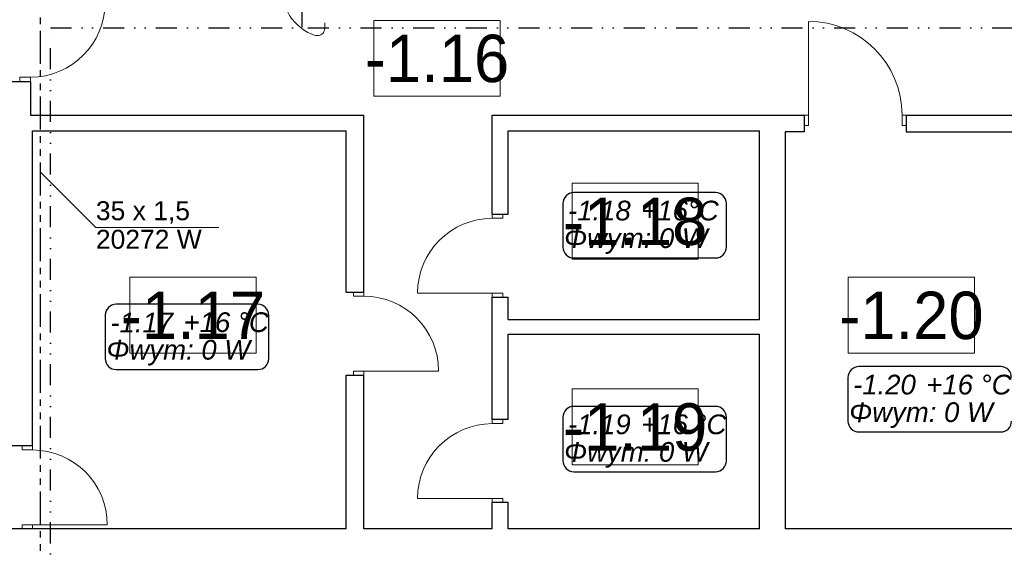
# Model space of a CAD drawing. Header units: millimetres. Extents: x -17429 to 155243, y -2908 to 188569.
# Tile 20 of 113: x 15862 to 25221, y 17323 to 22342. Entities that reach past the tile are written whole.
import ezdxf
from ezdxf.lldxf.tags import DXFTag

# ---------------------------------------------------------------- set-up
doc = ezdxf.new("R2010")
doc.units = ezdxf.units.MM
doc.header["$MEASUREMENT"] = 0
doc.linetypes.add('DIVIDEX2', pattern=[2.5, 1, -0.5, 0, -0.5, 0, -0.5])
doc.linetypes.add('PHANTOM', pattern=[2.5, 1.25, -0.25, 0.25, -0.25, 0.25, -0.25])
for name, color, linetype in [('#podkład', 252, 'Continuous'), ('IS_Armatura_Therm', 7, 'SOLID'), ('IS_Opisy_działek_Therm', 7, 'SOLID'), ('IS_Powrót', 5, 'DASH'), ('IS_Text_Konstrukcji', 7, 'Continuous'), ('IS_Zasilanie', 1, 'SOLID')]:
    doc.layers.add(name, color=color, linetype=linetype)
for name, color, linetype, lineweight in [('Arch opisy_Nr_Pióra__1', 252, 'Continuous', 25), ('Arch opisy_Nr_Pióra__21', 252, 'Continuous', 13), ('INWENT. DRZWI_Nr_Pióra__21', 7, 'Continuous', 13), ('INWENT.ŚCIANY_Nr_Pióra__1', 252, 'Continuous', 25)]:
    doc.layers.add(name, color=color, linetype=linetype, lineweight=lineweight)
doc.styles.add('GENERATED_STYLE_3', font='txt')
doc.styles.get("Standard").update_dxf_attribs({"font": 'arial.ttf', "bigfont": 'BIGFONT.SHX'})
tags = doc.linetypes.add('DASH', pattern=[15, 10, -5]).pattern_tags.tags
tags[6:7] = [DXFTag(74, 4), DXFTag(75, 0), DXFTag(340, '0'), DXFTag(46, 0.0), DXFTag(50, 0.0), DXFTag(44, 0.0), DXFTag(45, 0.0)]
tags[4:5] = [DXFTag(74, 4), DXFTag(75, 0), DXFTag(340, '0'), DXFTag(46, 0.0), DXFTag(50, 0.0), DXFTag(44, 0.0), DXFTag(45, 0.0)]
tags = doc.linetypes.add('SOLID', pattern=[10, 10, 0]).pattern_tags.tags
tags[6:7] = [DXFTag(74, 4), DXFTag(75, 0), DXFTag(340, '0'), DXFTag(46, 0.0), DXFTag(50, 0.0), DXFTag(44, 0.0), DXFTag(45, 0.0)]
tags[4:5] = [DXFTag(74, 4), DXFTag(75, 0), DXFTag(340, '0'), DXFTag(46, 0.0), DXFTag(50, 0.0), DXFTag(44, 0.0), DXFTag(45, 0.0)]

# ---------------------------------------------------------------- blocks, each defined once
blk = doc.blocks.new('YGGG')
at = {"layer": 'Arch opisy_Nr_Pióra__21', "color": 252, "linetype": 'Continuous'}
for p, q in [((20429, 22335.3), (19229, 22335.3)), ((19229, 22335.3), (19229, 21615.3)), ((20429, 21615.3), (20429, 22335.3)), ((19229, 21615.3), (20429, 21615.3)), ((22312.1, 20788.6), (21112.1, 20788.6)), ((21112.1, 20788.6), (21112.1, 20068.6)), ((22312.1, 20068.6), (22312.1, 20788.6)), ((21112.1, 20068.6), (22312.1, 20068.6)), ((18108.5, 19895.5), (16908.5, 19895.5)), ((16908.5, 19895.5), (16908.5, 19175.5)), ((18108.5, 19175.5), (18108.5, 19895.5)), ((24938.5, 19895.5), (23738.5, 19895.5)), ((23738.5, 19895.5), (23738.5, 19175.5)), ((24938.5, 19175.5), (24938.5, 19895.5)), ((16908.5, 19175.5), (18108.5, 19175.5)), ((23738.5, 19175.5), (24938.5, 19175.5)), ((22312.1, 18836), (21112.1, 18836)), ((21112.1, 18836), (21112.1, 18116)), ((22312.1, 18116), (22312.1, 18836)), ((21112.1, 18116), (22312.1, 18116))]:
    blk.add_line(p, q, dxfattribs=at)
at = {"layer": 'INWENT. DRZWI_Nr_Pióra__21', "color": 252, "linetype": 'Continuous'}
for p, q in [((23359.1, 21435.9), (23359.1, 22325.9)), ((15964.1, 21795.9), (15864.1, 21795.9)), ((15864.1, 21795.9), (15864.1, 21755.9)), ((15964.1, 21795.9), (15964.1, 21755.9)), ((23359.1, 21435.9), (23319.1, 21435.9)), ((23359.1, 21435.9), (23359.1, 21335.9)), ((24249.1, 21435.9), (24249.1, 21335.9)), ((24249.1, 21435.9), (24289.1, 21435.9)), ((23359.1, 21335.9), (23319.1, 21335.9)), ((24249.1, 21335.9), (24289.1, 21335.9)), ((20354.1, 20455.9), (20354.1, 20495.9)), ((20354.1, 20455.9), (20454.1, 20455.9)), ((20454.1, 20455.9), (20454.1, 20495.9)), ((19034.1, 19715.9), (19034.1, 19755.9)), ((19134.1, 19715.9), (19134.1, 19755.9)), ((19134.1, 19715.9), (19034.1, 19715.9)), ((20354.1, 19745.9), (19644.1, 19745.9)), ((20354.1, 19745.9), (20454.1, 19745.9)), ((20354.1, 19745.9), (20354.1, 19705.9)), ((20454.1, 19745.9), (20454.1, 19705.9)), ((19134.1, 19005.9), (19034.1, 19005.9)), ((19034.1, 19005.9), (19034.1, 18965.9)), ((19134.1, 19005.9), (19844.1, 19005.9)), ((19134.1, 19005.9), (19134.1, 18965.9)), ((20354.1, 18505.9), (20354.1, 18545.9)), ((20454.1, 18505.9), (20454.1, 18545.9)), ((20354.1, 18505.9), (20454.1, 18505.9)), ((15884.1, 18255.9), (15884.1, 18295.9)), ((15984.1, 18255.9), (15884.1, 18255.9)), ((15984.1, 18255.9), (15984.1, 18295.9)), ((20354.1, 17795.9), (19644.1, 17795.9)), ((20354.1, 17795.9), (20454.1, 17795.9)), ((20354.1, 17795.9), (20354.1, 17755.9)), ((20454.1, 17795.9), (20454.1, 17755.9)), ((15984.1, 17545.9), (15884.1, 17545.9)), ((15884.1, 17545.9), (15884.1, 17505.9)), ((15984.1, 17545.9), (16694.1, 17545.9)), ((15984.1, 17545.9), (15984.1, 17505.9))]:
    blk.add_line(p, q, dxfattribs=at)
for centre, radius, start, end in [((15964.1, 22505.9), 710, 270, 0), ((23359.1, 21435.9), 890, 0, 90), ((20354.1, 19745.9), 710, 90, 180), ((19134.1, 19005.9), 710, 0, 90), ((20354.1, 17795.9), 710, 90, 180), ((15984.1, 17545.9), 710, 0, 90)]:
    blk.add_arc(centre, radius, start, end, dxfattribs=at)
at = {"layer": 'INWENT.ŚCIANY_Nr_Pióra__1', "color": 252, "linetype": 'Continuous'}
for p, q in [((15384.1, 21755.9), (15964.1, 21755.9)), ((15964.1, 21755.9), (15964.1, 21435.9)), ((15964.1, 21435.9), (19134.1, 21435.9)), ((19134.1, 19755.9), (19134.1, 21435.9)), ((20354.1, 21435.9), (23319.1, 21435.9)), ((20354.1, 20495.9), (20354.1, 21435.9)), ((23319.1, 21435.9), (23319.1, 21275.9)), ((24289.1, 21435.9), (24289.1, 21275.9)), ((24289.1, 21435.9), (25954.1, 21435.9)), ((15984.1, 21285.9), (18964.1, 21285.9)), ((15984.1, 18295.9), (15984.1, 21285.9)), ((18964.1, 19755.9), (18964.1, 21285.9)), ((20504.1, 21285.9), (22894.1, 21285.9)), ((20504.1, 20495.9), (20504.1, 21285.9)), ((22894.1, 19495.9), (22894.1, 21285.9)), ((23139.1, 21275.9), (23139.1, 17505.9)), ((23319.1, 21275.9), (23139.1, 21275.9)), ((24289.1, 21275.9), (25699.1, 21275.9)), ((20354.1, 20495.9), (20504.1, 20495.9)), ((18964.1, 19755.9), (19134.1, 19755.9)), ((20354.1, 19705.9), (20504.1, 19705.9)), ((20354.1, 18545.9), (20354.1, 19705.9)), ((20504.1, 19495.9), (20504.1, 19705.9)), ((20504.1, 19495.9), (22894.1, 19495.9)), ((20504.1, 19355.9), (22894.1, 19355.9)), ((20504.1, 18545.9), (20504.1, 19355.9)), ((20504.1, 18545.9), (20504.1, 19355.9)), ((22894.1, 17505.9), (22894.1, 19355.9)), ((18964.1, 17505.9), (18964.1, 18965.9)), ((18964.1, 18965.9), (19134.1, 18965.9)), ((19134.1, 17505.9), (19134.1, 18965.9)), ((20504.1, 18545.9), (20354.1, 18545.9)), ((15984.1, 18295.9), (15384.1, 18295.9)), ((20354.1, 17505.9), (20354.1, 17755.9)), ((20504.1, 17755.9), (20354.1, 17755.9)), ((20504.1, 17505.9), (20504.1, 17755.9)), ((20504.1, 17505.9), (20504.1, 17755.9)), ((15984.1, 17505.9), (15384.1, 17505.9)), ((18964.1, 17505.9), (15984.1, 17505.9)), ((20354.1, 17505.9), (19134.1, 17505.9)), ((22894.1, 17505.9), (20504.1, 17505.9)), ((25699.1, 17505.9), (23139.1, 17505.9))]:
    blk.add_line(p, q, dxfattribs=at)
at = {"layer": 'Arch opisy_Nr_Pióra__1', "color": 252, "linetype": 'Continuous', "char_height": 450, "attachment_point": 8, "style": 'GENERATED_STYLE_3'}
for s, insert in [('{-1.16}', (19829, 21742.6)), ('{-1.18}', (21712.1, 20195.6)), ('{-1.17}', (17508.5, 19310.5)), ('{-1.20}', (24338.5, 19302.9)), ('{-1.19}', (21712.1, 18243.1))]:
    blk.add_mtext(s, dxfattribs=dict(at, insert=insert))

msp = doc.modelspace()

# ---------------------------------------------------------------- linework, layer by layer
at = {"layer": 'IS_Armatura_Therm', "color": 7, "lineweight": 20, "ltscale": 10}
msp.add_open_spline([(18763.2, 22312.9), (18763.2, 22259.8), (18760, 22221.1), (18712.8, 22186.7), (18656.8, 22194.8), (18598.6, 22220.1), (18538.1, 22260.5), (18482.2, 22309.9), (18436.5, 22363.5), (18406.9, 22414.5), (18397.3, 22468.1), (18438.8, 22509.8), (18478, 22510.7), (18500.7, 22510.7)], degree=3, knots=[0, 0, 0, 0, 62.038986, 106.393813, 157.858475, 222.92016, 297.442526, 374.487201, 446.585071, 507.008753, 552.812751, 595.649865, 663.845259, 663.845259, 663.845259, 663.845259], dxfattribs=at)
at = {"layer": 'IS_Opisy_działek_Therm', "color": 7, "lineweight": 5, "ltscale": 10}
for p, q in [((16061, 20893.6), (16586, 20368.6)), ((16586, 20368.6), (17756, 20368.6))]:
    msp.add_line(p, q, dxfattribs=at)
at = {"layer": 'IS_Powrót', "color": 5, "lineweight": 30, "ltscale": 20}
msp.add_line((18544.6, 22498.9), (18544.6, 22270.8), dxfattribs=at)
at = {"layer": 'IS_Powrót', "color": 5, "linetype": 'DIVIDEX2', "lineweight": 30, "ltscale": 200}
for p, q in [((16155.2, 16869.3), (16155.2, 22264.9)), ((16155.2, 22264.9), (18602, 22264.9)), ((18602, 22264.9), (27764.4, 22264.9))]:
    msp.add_line(p, q, dxfattribs=at)
at = {"layer": 'IS_Text_Konstrukcji', "color": 18, "linetype": 'SOLID', "ltscale": 10, "true_color": 0x000000}
for p, q in [((22476.7, 20700), (21128.3, 20700)), ((21025, 20596.7), (21025, 20183.3)), ((22580, 20183.3), (22580, 20596.7)), ((21128.3, 20080), (22476.7, 20080)), ((18126.7, 19640), (16778.3, 19640)), ((16675, 19536.7), (16675, 19123.3)), ((18230, 19123.3), (18230, 19536.7)), ((16778.3, 19020), (18126.7, 19020)), ((25186.9, 19047.4), (23838.6, 19047.4)), ((23735.2, 18944.1), (23735.2, 18530.8)), ((22476.7, 18670), (21128.3, 18670)), ((21025, 18566.7), (21025, 18153.3)), ((22580, 18153.3), (22580, 18566.7)), ((23838.6, 18427.4), (25186.9, 18427.4)), ((21128.3, 18050), (22476.7, 18050))]:
    msp.add_line(p, q, dxfattribs=at)
for centre, start, end in [((21128.3, 20596.7), 89.99996, 180.00004), ((22476.7, 20596.7), 359.99996, 90.00004), ((21128.3, 20183.3), 179.99996, 270.00004), ((22476.7, 20183.3), 269.99996, 0.00004), ((16778.3, 19536.7), 89.99996, 180.00004), ((18126.7, 19536.7), 359.99996, 90.00004), ((16778.3, 19123.3), 179.99996, 270.00004), ((18126.7, 19123.3), 269.99996, 0.00004), ((23838.6, 18944.1), 89.99996, 180.00004), ((25186.9, 18944.1), 359.99996, 90.00004), ((21128.3, 18566.7), 89.99996, 180.00004), ((22476.7, 18566.7), 359.99996, 90.00004), ((23838.6, 18530.8), 179.99996, 270.00004), ((25186.9, 18530.8), 269.99996, 0.00004), ((21128.3, 18153.3), 179.99996, 270.00004), ((22476.7, 18153.3), 269.99996, 0.00004)]:
    msp.add_arc(centre, 103.3, start, end, dxfattribs=at)
at = {"layer": 'IS_Zasilanie', "color": 1, "linetype": 'PHANTOM', "lineweight": 30, "ltscale": 250}
msp.add_line((16061, 16924), (16061, 22364.9), dxfattribs=at)

# ---------------------------------------------------------------- block references
at = {"layer": '#podkład'}
msp.add_blockref('YGGG', (0, 0), dxfattribs=at)

# ---------------------------------------------------------------- texts
at = {"layer": 'IS_Opisy_działek_Therm', "color": 7, "lineweight": 5, "ltscale": 10, "char_height": 180}
for s, insert, attachment_point in [('\\fArial|b0|i0;35 x 1,5', (16586, 20404.6), 7), ('\\fArial|b0|i0;20272 W', (16586, 20347), 1)]:
    msp.add_mtext(s, dxfattribs=dict(at, insert=insert, attachment_point=attachment_point))
at = {"layer": 'IS_Text_Konstrukcji', "color": 18, "linetype": 'SOLID', "ltscale": 10, "true_color": 0x000000, "char_height": 187.2}
for s, insert, attachment_point in [('\\fArial|b0|i1;-1.18', (21670, 20433.2), 9), ('\\fArial|b0|i1;+16°C', (21770, 20433.2), 7), ('\\fArial|b0|i1;Φwym: 0 W', (21720, 20361.2), 2), ('\\fArial|b0|i1;+16 °C', (17420, 19373.2), 7), ('\\fArial|b0|i1;-1.17', (17320, 19373.2), 9), ('\\fArial|b0|i1;Φwym: 0 W', (17370, 19301.2), 2), ('\\fArial|b0|i1;-1.20', (24380.2, 18780.6), 9), ('\\fArial|b0|i1;+16 °C', (24480.2, 18780.6), 7), ('\\fArial|b0|i1;Φwym: 0 W', (24430.2, 18708.6), 2), ('\\fArial|b0|i1;-1.19', (21670, 18403.2), 9), ('\\fArial|b0|i1;+16 °C', (21770, 18403.2), 7), ('\\fArial|b0|i1;Φwym: 0 W', (21720, 18331.2), 2)]:
    msp.add_mtext(s, dxfattribs=dict(at, insert=insert, attachment_point=attachment_point))

doc.saveas('drawing.dxf')
